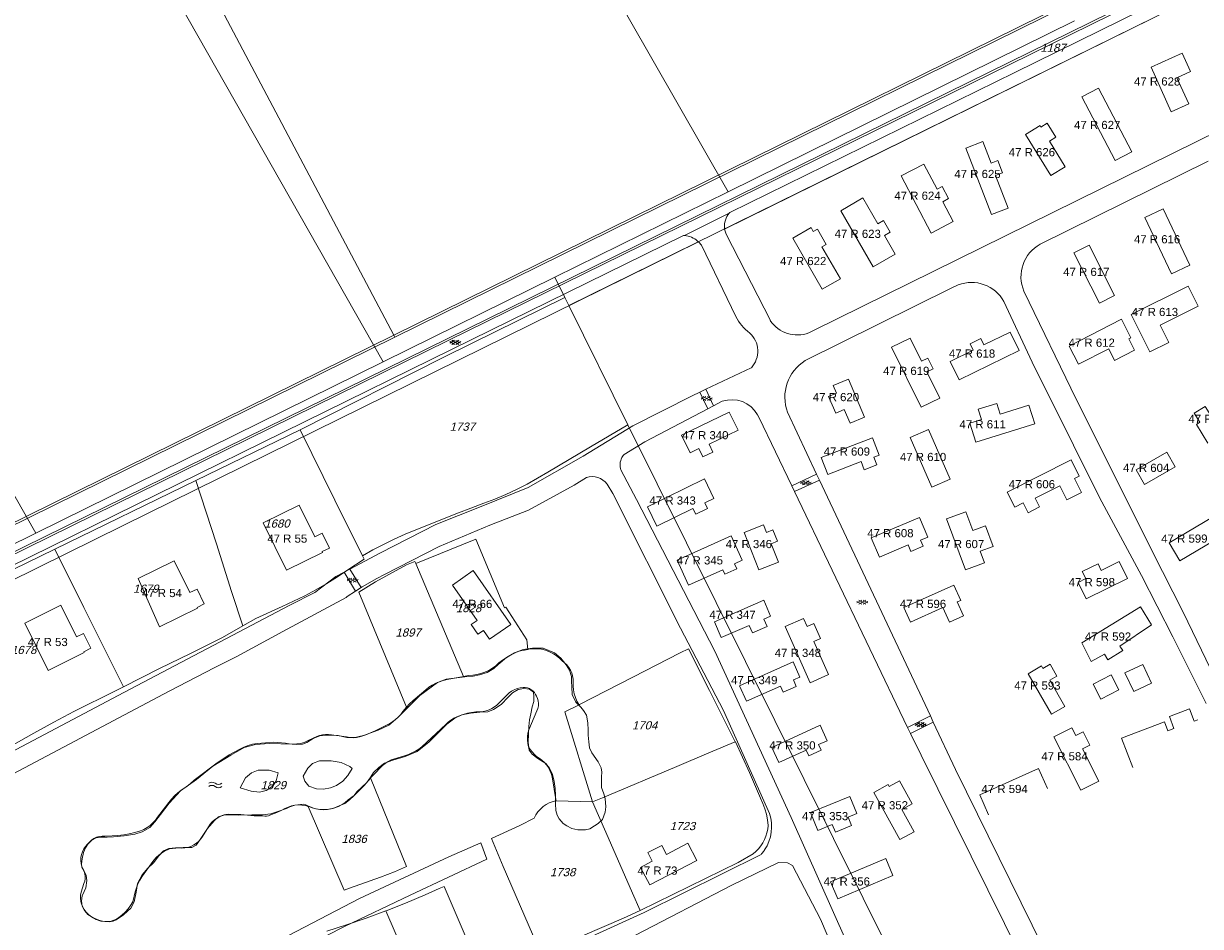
# Model space of a CAD drawing. Header units: metres. Extents: x 172462 to 175458, y 452773 to 455615.
# Tile 23 of 45: x 174239 to 174455, y 453500 to 453666. Entities that reach past the tile are written whole.
import ezdxf
from ezdxf.enums import TextEntityAlignment as Align

# ---------------------------------------------------------------- set-up
doc = ezdxf.new("R2010")
doc.units = ezdxf.units.M
doc.header["$MEASUREMENT"] = 0
for name, color, linetype, lineweight in [('BGT Ondergrond', 7, 'Continuous', 0), ('DKK ondergrond', 7, 'Continuous', 0), ('Meldgebied', 5, 'Continuous', 40)]:
    doc.layers.add(name, color=color, linetype=linetype, lineweight=lineweight)
doc.styles.add('Style-Arial', font='arial.ttf')
doc.styles.add('Style-arial I 0.26180', font='arial.shx', dxfattribs={"oblique": 15})

# ---------------------------------------------------------------- blocks, each defined once
blk = doc.blocks.new('BGT-296')
at = {"layer": 'BGT Ondergrond', "color": 140, "linetype": 'Continuous', "lineweight": 0, "extrusion": (0, 0, -1)}
for centre in [(0.04, -0.026), (0.04, -0.066)]:
    blk.add_arc(centre, 0.0608, 48.8879, 131.1121, dxfattribs=at)
at = {"layer": 'BGT Ondergrond', "color": 140, "linetype": 'Continuous', "lineweight": 0}
for centre in [(0.04, 0.066), (0.04, 0.026)]:
    blk.add_arc(centre, 0.0608, 228.8879, 311.1121, dxfattribs=at)
blk = doc.blocks.new('*U14')
at = {"layer": 'BGT Ondergrond', "color": 7, "linetype": 'Continuous', "lineweight": 0}
for p, q in [((0.057, -0.036), (-0.057, 0.036)), ((-0.052, 0.076), (0.026, 0.026)), ((-0.036, -0.005), (-0.029, 0.087)), ((-0.005, -0.068), (0.005, 0.068)), ((0.029, -0.087), (0.036, 0.005)), ((0.052, -0.076), (-0.026, -0.026))]:
    blk.add_line(p, q, dxfattribs=at)
blk = doc.blocks.new('BGT-270B')
at = {"layer": 'BGT Ondergrond', "color": 7, "linetype": 'Continuous', "lineweight": 0, "xscale": 0.7267220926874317, "yscale": 0.7267220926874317, "zscale": 0.7267220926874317, "rotation": 243.434948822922}
blk.add_blockref('*U14', (0, 0), dxfattribs=at)

msp = doc.modelspace()

# ---------------------------------------------------------------- linework, layer by layer
at = {"layer": 'BGT Ondergrond', "color": 7, "linetype": 'Continuous', "lineweight": 0, "flags": 128}
for points in [[(174234.82, 453744.88), (174307, 453608.39)], [(174367.77, 453627.87), (174520.77, 453703.3)], [(174487.8, 453697.62), (174307, 453608.39)], [(174307.18, 453608.04), (174488, 453697.27)], [(174145.3, 453523.01), (174190.43, 453545.31), (174235.57, 453567.29), (174316.98, 453607.37), (174420.31, 453658.2), (174490.26, 453692.68)], [(174490.08, 453693.04), (174420.13, 453658.55), (174316.8, 453607.73), (174235.4, 453567.64)], [(174368.62, 453630.77), (174368.73, 453630.89), (174421.08, 453656.63), (174491.03, 453691.12)], [(174498.23, 453665.52), (174384.2, 453609.28), (174383.25, 453608.81)], [(174456.61, 453640.36), (174425.76, 453625.09)], [(174360.43, 453626.7), (174368.62, 453630.77)], [(174360.43, 453626.7), (174360.25, 453626.72), (174317.75, 453605.81), (174236.34, 453565.72), (174191.2, 453543.75)], [(174367.74, 453628.09), (174367.77, 453627.87)], [(174376.18, 453611.08), (174368.04, 453626.92), (174367.77, 453627.85), (174367.77, 453627.87)], [(174257.32, 453573.42), (174362.99, 453625.51)], [(174362.99, 453625.51), (174362.82, 453625.67)], [(174362.99, 453625.51), (174363.01, 453625.49), (174363.2, 453625.3), (174363.37, 453625.1), (174363.53, 453624.89), (174369.85, 453611.8)], [(174382.58, 453603.71), (174409.54, 453617.06), (174410.69, 453617.63)], [(174422.75, 453616.47), (174432.38, 453596.62), (174440.92, 453579.52), (174446.23, 453568.79), (174452.08, 453557.33), (174457.83, 453545.41), (174459.72, 453541.14)], [(174419.07, 453614.55), (174424.3, 453603.44), (174431.85, 453588.16), (174436.62, 453578.52), (174444.36, 453564.24), (174450.12, 453552.96), (174456.24, 453540.68)], [(174307, 453608.39), (174177.18, 453544.36)], [(174177.36, 453544), (174307.18, 453608.04)], [(174307, 453608.39), (174307.18, 453608.04)], [(174372.68, 453602.39), (174364.35, 453598.44)], [(174364.35, 453598.44), (174363.21, 453597.9)], [(174365.74, 453595.39), (174364.35, 453598.44)], [(174363.21, 453597.9), (174361.8, 453597.22), (174350.91, 453591.73), (174341.78, 453586.12), (174331.66, 453580.4), (174323.08, 453576.88), (174314.75, 453573.61), (174304.56, 453568.39), (174298.9, 453565.37)], [(174363.21, 453597.9), (174364.72, 453594.85)], [(174365.74, 453595.39), (174367.35, 453596.23)], [(174348.91, 453585.89), (174349.02, 453586.07), (174349.14, 453586.24), (174349.3, 453586.43), (174353.11, 453588.76), (174364.72, 453594.85)], [(174364.72, 453594.85), (174365.74, 453595.39)], [(174373.83, 453593.75), (174374.11, 453593.16), (174380.1, 453580.68)], [(174384.68, 453582.83), (174379.34, 453594.2)], [(174398.14, 453455.7), (174404.44, 453459.94), (174406.26, 453461.21), (174400.69, 453473.75), (174390.26, 453496.67), (174380.02, 453519.77), (174366, 453550.33), (174351.6, 453578.16), (174348.72, 453583.62)], [(174300.99, 453561.99), (174301.22, 453562.14), (174303.88, 453563.66), (174305.29, 453564.41), (174315.35, 453569.57), (174324.62, 453573.47), (174331.77, 453576.22), (174340.13, 453580.84), (174342.4, 453582.22)], [(174346.19, 453581.01), (174347.25, 453579.27), (174359.66, 453554.53), (174367.58, 453539.43), (174376.03, 453520.51)], [(174384.68, 453582.83), (174380.1, 453580.68)], [(174380.6, 453579.65), (174385.19, 453581.75)], [(174385.19, 453581.75), (174384.68, 453582.83)], [(174405.57, 453538.43), (174385.19, 453581.75)], [(174380.1, 453580.68), (174380.6, 453579.65)], [(174380.6, 453579.65), (174401.4, 453536.32)], [(174135.68, 453513.3), (174147.19, 453518.99), (174257.32, 453573.42)], [(174297.88, 453564.83), (174296.36, 453564.02), (174292.5, 453561.11), (174287.9, 453558.78)], [(174298.9, 453565.37), (174297.88, 453564.83)], [(174297.88, 453564.83), (174299.96, 453561.31)], [(174300.99, 453561.99), (174298.9, 453565.37)], [(174299.96, 453561.31), (174300.99, 453561.99)], [(174225.83, 453521.85), (174265.75, 453542.96), (174274.13, 453547.3), (174278.19, 453549.32), (174286.62, 453553.95), (174298.27, 453560.19), (174298.47, 453560.33), (174299.96, 453561.31)], [(174287.9, 453558.78), (174257.42, 453542.75), (174225.1, 453525.63), (174218.47, 453521.29)], [(174259.31, 453504.28), (174259.67, 453506.04), (174259.9, 453507.64), (174260.81, 453509.2), (174261.85, 453510.44), (174262.86, 453511.41), (174263.84, 453512.68), (174264.68, 453513.63), (174265.66, 453514.08), (174266.93, 453514.18), (174268.33, 453514.25), (174269.93, 453514.25), (174270.71, 453514.67), (174271.42, 453515.68), (174271.91, 453516.46), (174272.79, 453517.76), (174274.06, 453519.19), (174274.81, 453519.85), (174275.85, 453520.27), (174277.12, 453520.27), (174278.55, 453520.2), (174280.93, 453520.24), (174282.82, 453520.27), (174284.41, 453520.43), (174285.88, 453520.89), (174287.31, 453521.38), (174287.9, 453521.73), (174288.84, 453522.03), (174290.41, 453522.19), (174290.83, 453522.09), (174291.32, 453521.86), (174292.42, 453521.41), (174293.43, 453521.21), (174294.77, 453521.21), (174295.97, 453521.47), (174296.98, 453521.9), (174297.99, 453522.32), (174298.84, 453523), (174299.72, 453523.79), (174300.24, 453524.44), (174301.12, 453525.32), (174302.06, 453526.19), (174302.65, 453527.07), (174303.3, 453528.05), (174304.24, 453528.93), (174305.28, 453529.71), (174306.85, 453530.3), (174309.09, 453530.95), (174311.31, 453531.89), (174313.46, 453533.59), (174315.15, 453535.28), (174316.75, 453536.91), (174318.21, 453538.01), (174319.48, 453538.63), (174321.08, 453538.93), (174322.8, 453539.12), (174324.27, 453539.19), (174325.34, 453539.61), (174326.74, 453540.52), (174328.04, 453541.89), (174328.79, 453542.67), (174329.87, 453543.29), (174330.91, 453543.45), (174331.92, 453543.35), (174332.67, 453542.77), (174332.76, 453541.99), (174332.73, 453541.07), (174332.44, 453540.1), (174332.15, 453538.83), (174331.92, 453537.69), (174331.79, 453536.45), (174331.75, 453535.21), (174331.66, 453533.55), (174331.85, 453532.12), (174332.41, 453531.37), (174333.45, 453530.62), (174334.95, 453529.65), (174335.6, 453528.8), (174336.15, 453527.66), (174336.48, 453526.39), (174336.67, 453525.09), (174336.7, 453523.82), (174336.7, 453522.29), (174336.8, 453521.02), (174337, 453520.2), (174337.36, 453519.49), (174338.14, 453518.67), (174338.82, 453518.25), (174339.73, 453517.76), (174340.84, 453517.5), (174342.21, 453517.47), (174342.99, 453517.7), (174343.9, 453518.22), (174344.52, 453518.67), (174345.33, 453519.36), (174345.85, 453520.72), (174345.95, 453521.7), (174345.85, 453523.26), (174345.59, 453524.11), (174345.17, 453525.25), (174345.14, 453526.36), (174345.17, 453527.2), (174345.2, 453528.08), (174345.07, 453528.9), (174344.55, 453529.97), (174343.38, 453531.63), (174342.96, 453532.58), (174342.86, 453533.65), (174342.73, 453534.89), (174342.73, 453535.8), (174342.63, 453537.17), (174342.4, 453538.53), (174341.85, 453539.41), (174341.36, 453540), (174340.42, 453540.94), (174339.8, 453542.38), (174339.7, 453543.78), (174339.67, 453544.75), (174339.63, 453545.63), (174339.28, 453546.8), (174338.66, 453547.78), (174337.71, 453549.02), (174336.51, 453550.03), (174334.42, 453550.87), (174332.5, 453550.87), (174330.75, 453550.61), (174329.15, 453549.99), (174327.69, 453549.15), (174326.15, 453547.88), (174325.41, 453547.1), (174324.17, 453546.41), (174322.74, 453545.99), (174321.57, 453545.7), (174320.07, 453545.6), (174318.57, 453545.44), (174316.62, 453545.18), (174315.02, 453544.56), (174311.76, 453542.18), (174309.42, 453539.77), (174307.76, 453538.14), (174306.1, 453536.71), (174304.11, 453535.77), (174301.44, 453534.79), (174299.59, 453534.4), (174298.41, 453534.43), (174296.79, 453534.82), (174294.93, 453534.89), (174293.43, 453534.76), (174292.2, 453534.27), (174291.02, 453533.55), (174290.21, 453533.23), (174289.17, 453533.16), (174288.32, 453533.23), (174284.12, 453533.36), (174281.58, 453533.19), (174279.5, 453532.61), (174277.09, 453531.21), (174273.77, 453529.19), (174270.74, 453526.75), (174267.81, 453524.63), (174265.76, 453522.39), (174264.16, 453520.33), (174263.14, 453518.93), (174262.18, 453517.94), (174260.81, 453517.13), (174259.43, 453516.7), (174257.47, 453516.41), (174255.49, 453516.18), (174254.35, 453516.15), (174253.17, 453516.12), (174252.34, 453516.02), (174251.53, 453515.61), (174250.8, 453514.88), (174250.37, 453514.18), (174250, 453513.32), (174249.74, 453512.13), (174249.66, 453511.19), (174249.72, 453510.61), (174250.06, 453510), (174250.47, 453509.09), (174250.64, 453508.18), (174250.44, 453506.86), (174250.1, 453506.18), (174249.79, 453505.35), (174249.64, 453504.44), (174249.77, 453503.49), (174250.21, 453502.65), (174250.82, 453501.96), (174251.58, 453501.41), (174252.31, 453501.02), (174253.17, 453500.71), (174253.94, 453500.63), (174254.72, 453500.61), (174255.47, 453500.73), (174255.99, 453500.96)], [(174405.57, 453538.43), (174401.4, 453536.32)], [(174406.11, 453537.27), (174405.57, 453538.43)], [(174401.4, 453536.32), (174401.94, 453535.2)], [(174401.94, 453535.2), (174406.11, 453537.27)], [(174410.19, 453528.6), (174406.11, 453537.27)], [(174401.94, 453535.2), (174403.85, 453531.21), (174428.36, 453481.74)], [(174290.37, 453527.37), (174290.67, 453526.43), (174291.41, 453525.52), (174292.78, 453525.03), (174294.12, 453524.93), (174295.39, 453525.23), (174296.49, 453525.65), (174297.67, 453526.4), (174298.58, 453527.47), (174299.36, 453528.77), (174298.9, 453529.1), (174297.34, 453529.85), (174295.52, 453530.14), (174293.37, 453530.14), (174292.1, 453529.69), (174291.19, 453528.84), (174290.37, 453527.37)], [(174278.78, 453525.23), (174280.83, 453524.58), (174282.36, 453524.41), (174283.54, 453524.71), (174284.77, 453525.49), (174285.42, 453526.46), (174285.75, 453527.93), (174284.12, 453528.45), (174282.1, 453528.42), (174280.87, 453527.99), (174279.76, 453527.05), (174278.78, 453525.23)], [(174432.27, 453483.69), (174410.19, 453528.6)], [(174287.98, 453494.67), (174297.98, 453499.71), (174309.99, 453505.46), (174324.09, 453512.12), (174323.01, 453515.11), (174317.1, 453512.51)], [(174375.11, 453513.78), (174374.91, 453513.49), (174374.69, 453513.21), (174374.58, 453513.08), (174374.47, 453512.94), (174352.99, 453502.28), (174343.44, 453497.96), (174330.53, 453492.12), (174320.35, 453488.17), (174309.8, 453484.14), (174309.62, 453484.06)], [(174317.1, 453512.51), (174300.73, 453504.87), (174286.27, 453497.31), (174285.87, 453497.09)], [(174351.39, 453498.15), (174369.1, 453507.33), (174377.7, 453511.46), (174379.32, 453511.45), (174380.25, 453510.94), (174385.39, 453501.05), (174394.51, 453479.62)], [(174255.99, 453500.96), (174257.33, 453501.84), (174258.73, 453503.11), (174259.31, 453504.28)]]:
    msp.add_lwpolyline(points, dxfattribs=at)
at = {"layer": 'BGT Ondergrond', "color": 7, "linetype": 'Continuous', "lineweight": 13, "flags": 128}
for points in [[(174450.87, 453655.69), (174453.34, 453656.81), (174451.82, 453660.18), (174446.11, 453657.6)], [(174446.11, 453657.6), (174449.81, 453649.42), (174453.05, 453650.89), (174450.87, 453655.69)], [(174436.46, 453653.76), (174433.38, 453652.15)], [(174433.38, 453652.15), (174439.49, 453640.47), (174442.57, 453642.08), (174436.46, 453653.76)], [(174427.44, 453644.02), (174428.61, 453644.74), (174427.04, 453647.3), (174425.89, 453646.6), (174425.72, 453646.89), (174423.06, 453645.26)], [(174418.85, 453638.19), (174417.96, 453640.46), (174416.74, 453639.99), (174415.2, 453643.97), (174412.08, 453642.76), (174416.83, 453630.54), (174419.87, 453631.72), (174417.55, 453637.69)], [(174423.06, 453645.26), (174427.7, 453637.7), (174430.33, 453639.32), (174427.44, 453644.02)], [(174407.76, 453635.68), (174406.81, 453635.18), (174404.37, 453639.82), (174400.21, 453637.63), (174405.74, 453627.11), (174409.77, 453629.24), (174407.84, 453632.9), (174408.92, 453633.47)], [(174417.55, 453637.69), (174418.85, 453638.19)], [(174408.92, 453633.47), (174407.76, 453635.68)], [(174396.95, 453629.42), (174395.93, 453628.83), (174393.17, 453633.59), (174389.11, 453631.24), (174395.07, 453620.96), (174399.09, 453623.29), (174397.12, 453626.68), (174398.19, 453627.29)], [(174448.35, 453631.59), (174444.94, 453629.98), (174449.85, 453619.62)], [(174449.85, 453619.62), (174453.26, 453621.24), (174448.35, 453631.59)], [(174398.19, 453627.29), (174396.95, 453629.42)], [(174385.66, 453624.62), (174386.42, 453625.06), (174384.81, 453627.88), (174384.05, 453627.45), (174383.66, 453628.13), (174380.32, 453626.22), (174385.69, 453616.8), (174389.04, 453618.71)], [(174389.04, 453618.71), (174385.66, 453624.62)], [(174434.74, 453624.91), (174431.94, 453623.5), (174436.61, 453614.25), (174439.41, 453615.66)], [(174439.41, 453615.66), (174434.74, 453624.91)], [(174454.76, 453613.72), (174452.92, 453617.39), (174442.48, 453612.17), (174445.91, 453605.31), (174449.38, 453607.04), (174447.79, 453610.23)], [(174447.79, 453610.23), (174454.76, 453613.72)], [(174442.02, 453607.7), (174442.4, 453607.9), (174440.66, 453611.29), (174431.06, 453606.36), (174432.77, 453603.02)], [(174420.21, 453608.95), (174415.41, 453606.6), (174414.83, 453607.77), (174412.87, 453606.81), (174413.44, 453605.63), (174409.18, 453603.55), (174410.85, 453600.14)], [(174410.85, 453600.14), (174421.89, 453605.53), (174420.21, 453608.95)], [(174398.46, 453606.18), (174403.86, 453595.14), (174407.28, 453596.81), (174404.92, 453601.62), (174406.1, 453602.19), (174405.13, 453604.16), (174403.96, 453603.59), (174401.88, 453607.85), (174398.46, 453606.18)], [(174432.77, 453603.02), (174438.33, 453605.88), (174439.42, 453603.74), (174443.08, 453605.62), (174442.02, 453607.7)], [(174390.52, 453600.3), (174387.71, 453599.1), (174388.3, 453597.71), (174386.86, 453597.1), (174388.18, 453594.03), (174389.75, 453594.7), (174390.82, 453592.19), (174393.49, 453593.33)], [(174393.49, 453593.33), (174390.52, 453600.3)], [(174370.24, 453590.9), (174368.64, 453594.22), (174359.88, 453590)], [(174423.66, 453595.52), (174418.39, 453593.89), (174417.78, 453595.83), (174414.37, 453594.77), (174414.95, 453592.89), (174412.82, 453592.23), (174413.91, 453588.72)], [(174413.91, 453588.72), (174424.73, 453592.08), (174423.66, 453595.52)], [(174457.07, 453593.64), (174456.05, 453595.3), (174454.01, 453594.04), (174455.04, 453592.37), (174454.43, 453591.99), (174456.54, 453588.55)], [(174359.88, 453590), (174361.43, 453586.77), (174363.04, 453587.54), (174363.76, 453586.02), (174365.6, 453586.91), (174364.91, 453588.34), (174370.24, 453590.9)], [(174395.19, 453585.98), (174396.15, 453586.35), (174394.92, 453589.52), (174385.53, 453585.9), (174386.73, 453582.79), (174392.85, 453585.15), (174393.43, 453583.66), (174395.74, 453584.55), (174395.19, 453585.98)], [(174405.25, 453591.05), (174401.87, 453589.57), (174405.85, 453580.47)], [(174405.85, 453580.47), (174409.23, 453581.94), (174405.25, 453591.05)], [(174424.82, 453578.4), (174429.33, 453580.69), (174430.63, 453578.12), (174433.34, 453579.49), (174432.05, 453582.04), (174432.91, 453582.47), (174431.41, 453585.45), (174419.67, 453579.51), (174421.06, 453576.77), (174422.61, 453577.56), (174423.52, 453575.76), (174425.62, 453576.82), (174424.82, 453578.4)], [(174450.53, 453584.2), (174448.99, 453586.88), (174443.35, 453583.63), (174444.9, 453580.95), (174450.53, 453584.2)], [(174364.17, 453577.55), (174365.82, 453578.36), (174364.07, 453581.95), (174353.58, 453576.83)], [(174289.65, 453577.14), (174283.03, 453573.87)], [(174283.03, 453573.87), (174287.32, 453565.17), (174293.94, 453568.43), (174293.86, 453568.61), (174295.18, 453569.26), (174293.84, 453571.99), (174292.51, 453571.33), (174289.65, 453577.14)], [(174353.58, 453576.83), (174355.31, 453573.28), (174361.95, 453576.53), (174362.47, 453575.47), (174364.66, 453576.54), (174364.17, 453577.55)], [(174403.77, 453570.68), (174405.1, 453571.24), (174403.58, 453574.86), (174394.71, 453571.13), (174396.2, 453567.61), (174401.47, 453569.83), (174401.97, 453568.64)], [(174415.72, 453573.36), (174413.35, 453572.49), (174412.09, 453575.92), (174408.56, 453574.63), (174412.01, 453565.24)], [(174459.34, 453571.64), (174457.38, 453574.94), (174449.44, 453570.23), (174451.4, 453566.93)], [(174376.33, 453570.06), (174377.49, 453570.52), (174376.66, 453572.61), (174375.45, 453572.13), (174374.89, 453573.52), (174371.34, 453572.11), (174374.07, 453565.26)], [(174412.01, 453565.24), (174415.52, 453566.53), (174414.73, 453568.67), (174417.12, 453569.55), (174415.72, 453573.36)], [(174369.61, 453566.38), (174371.01, 453567.01), (174369, 453571.49), (174359.08, 453567.05)], [(174374.07, 453565.26), (174377.67, 453566.69), (174376.33, 453570.06)], [(174401.97, 453568.64), (174404.23, 453569.6), (174403.77, 453570.68)], [(174451.4, 453566.93), (174459.34, 453571.64)], [(174266.68, 453566.91), (174260.03, 453563.66)], [(174260.03, 453563.66), (174263.94, 453554.81), (174270.93, 453558.19), (174270.86, 453558.34), (174272.19, 453558.99), (174270.86, 453561.72), (174269.53, 453561.07), (174266.68, 453566.91)], [(174359.08, 453567.05), (174361.15, 453562.43), (174367.47, 453565.27), (174367.84, 453564.45), (174370.03, 453565.43), (174369.61, 453566.38)], [(174440.23, 453566.77), (174436.97, 453565.16), (174436.37, 453566.38), (174433.46, 453564.95), (174434.11, 453563.64), (174432.7, 453562.95)], [(174432.7, 453562.95), (174434.2, 453559.93), (174441.76, 453563.67), (174440.23, 453566.77)], [(174321.59, 453565.12), (174317.77, 453562.46)], [(174317.77, 453562.46), (174322.3, 453555.95), (174321.22, 453555.2), (174322.45, 453553.43), (174323.47, 453554.14), (174324.61, 453552.5), (174328.49, 453555.2), (174321.59, 453565.12)], [(174410.52, 453559.35), (174411.14, 453559.64), (174409.87, 453562.46), (174400.72, 453558.34), (174401.94, 453555.64), (174407.88, 453558.32)], [(174374.97, 453556.21), (174376.22, 453556.76), (174374.97, 453559.66), (174365.91, 453555.73)], [(174407.88, 453558.32), (174409.09, 453555.62), (174411.68, 453556.78), (174410.52, 453559.35)], [(174245.83, 453558.74), (174239.2, 453555.46), (174243.51, 453546.76), (174250.14, 453550.05), (174250.06, 453550.21), (174251.35, 453550.86)], [(174251.35, 453550.86), (174250, 453553.57), (174248.71, 453552.93), (174245.83, 453558.74)], [(174446.21, 453555.17), (174444.18, 453558.47), (174433.41, 453551.86)], [(174365.91, 453555.73), (174367.17, 453552.83), (174372.3, 453555.05), (174372.9, 453553.67), (174375.57, 453554.83), (174374.97, 453556.21)], [(174384.16, 453552.09), (174385.39, 453552.64), (174384.17, 453555.37), (174382.96, 453554.83), (174382.28, 453556.34), (174378.88, 453554.82), (174383.48, 453544.52)], [(174433.41, 453551.86), (174435.08, 453548.39), (174437.55, 453549.75), (174438.17, 453548.73), (174440.91, 453550.41), (174440.4, 453551.24), (174446.21, 453555.17)], [(174383.48, 453544.52), (174386.87, 453546.03), (174384.16, 453552.09)], [(174380.4, 453545.02), (174381.6, 453545.56), (174380.35, 453548.35), (174370.54, 453543.97)], [(174427.51, 453544.99), (174428.83, 453545.75), (174427.59, 453547.91), (174426.25, 453547.14), (174425.99, 453547.59), (174423.53, 453546.17), (174427.81, 453538.72)], [(174441.32, 453546.33), (174442.92, 453542.9), (174446.21, 453544.43), (174444.61, 453547.86), (174441.32, 453546.33)], [(174370.54, 453543.97), (174371.82, 453541.1), (174378.06, 453543.88), (174378.56, 453542.77), (174380.94, 453543.83), (174380.4, 453545.02)], [(174427.81, 453538.72), (174430.29, 453540.14), (174427.51, 453544.99)], [(174440.19, 453543.2), (174438.78, 453545.94), (174435.46, 453544.23), (174436.88, 453541.49)], [(174436.88, 453541.49), (174440.19, 453543.2)], [(174454.7, 453537.7), (174454.04, 453537.45), (174453.19, 453539.7), (174449.47, 453538.3), (174450.29, 453536.11), (174449.17, 453535.69), (174448.56, 453537.31), (174440.7, 453534.36), (174442.75, 453528.93)], [(174385.03, 453533.14), (174386.63, 453533.87), (174385.34, 453536.69), (174376.47, 453532.62)], [(174433.51, 453532.38), (174434.87, 453533.07), (174433.66, 453535.48), (174432.29, 453534.79), (174431.56, 453536.23), (174428.25, 453534.57), (174433.18, 453524.75), (174436.51, 453526.42), (174433.51, 453532.38)], [(174376.47, 453532.62), (174377.75, 453529.84), (174382.75, 453532.13), (174383.24, 453531.06), (174385.5, 453532.11), (174385.03, 453533.14)], [(174427.09, 453525.11), (174425.45, 453528.76), (174414.63, 453523.92), (174416.26, 453520.27)], [(174400.34, 453521.21), (174402.23, 453522.25), (174399.88, 453526.5), (174398, 453525.46), (174397.81, 453525.82), (174395.16, 453524.35), (174399.95, 453515.68)], [(174390.46, 453519.82), (174392.07, 453520.47), (174390.8, 453523.61), (174383.57, 453520.69)], [(174383.57, 453520.69), (174384.9, 453517.39), (174387.56, 453518.47), (174388.13, 453517.06), (174391.09, 453518.26), (174390.46, 453519.82)], [(174399.95, 453515.68), (174402.59, 453517.14), (174400.34, 453521.21)], [(174356.22, 453514.63), (174353.66, 453513.3), (174354.49, 453511.7), (174352.34, 453510.58), (174354.01, 453507.38), (174362.65, 453511.87)], [(174362.65, 453511.87), (174361.01, 453515.02), (174357.08, 453512.98), (174356.22, 453514.63)], [(174398.7, 453509.08), (174397.39, 453512.2), (174387.24, 453507.94), (174388.55, 453504.82), (174398.7, 453509.08)]]:
    msp.add_lwpolyline(points, dxfattribs=at)
at = {"layer": 'BGT Ondergrond', "color": 7, "linetype": 'Continuous', "lineweight": 0, "extrusion": (0, 0, -1)}
for centre, radius, start, end in [((-174371.38, 453628.38), 3.65, 355.3575, 40.8834), ((-174359.96, 453622.36), 4.37, 96.1657, 130.798), ((-174377.6, 453615.71), 8.68, 306.9681, 333.2162)]:
    msp.add_arc(centre, radius, start, end, dxfattribs=at)
at = {"layer": 'BGT Ondergrond', "color": 7, "linetype": 'Continuous', "lineweight": 0}
for centre, radius, start, end in [((174428.99, 453619.13), 6.78, 118.4388, 203.1109), ((174413.11, 453611.28), 6.79, 28.7185, 110.892), ((174381.12, 453614.33), 5.92, 213.2846, 291.1133), ((174369.38, 453605.43), 4.49, 317.3771, 48.044), ((174386.78, 453596.97), 7.94, 121.9204, 200.4201), ((174369.1, 453591.11), 5.41, 29.1304, 108.861), ((174351.39, 453584.54), 2.82, 151.4595, 198.9504), ((174343.43, 453578.93), 3.45, 37.0202, 107.4135), ((174368.68, 453518.09), 7.74, 326.1937, 18.2851)]:
    msp.add_arc(centre, radius, start, end, dxfattribs=at)
at = {"layer": 'DKK ondergrond', "color": 6, "linetype": 'Continuous', "lineweight": 0, "flags": 128}
for points in [[(174184.85, 453956.35), (174280.91, 453787.66), (174368.4, 453634.72)], [(174123.88, 453921.77), (174224.97, 453744.35), (174305.05, 453603.47)], [(174062.07, 453886.78), (174161.84, 453711.56), (174241.24, 453571.98)], [(174339.17, 453613.8), (174466.23, 453676.42)], [(174368.4, 453634.72), (174432.03, 453666.11)], [(174336.58, 453619.02), (174368.4, 453634.72)], [(174305.05, 453603.47), (174336.58, 453619.02)], [(174336.58, 453619.02), (174338.43, 453615.29)], [(174289.78, 453590.98), (174315.96, 453604.23), (174321.31, 453606.82), (174338.43, 453615.29)], [(174338.43, 453615.29), (174339.17, 453613.8)], [(174339.17, 453613.8), (174350.02, 453591.93)], [(174241.24, 453571.98), (174305.05, 453603.47)], [(174335.29, 453583.21), (174343.11, 453587.87), (174350.02, 453591.93)], [(174350.02, 453591.93), (174403.99, 453483.23), (174473.55, 453343.29), (174497.62, 453294.2)], [(174270.66, 453581.67), (174289.78, 453590.98)], [(174301.25, 453567.85), (174296.16, 453578.09), (174289.78, 453590.98)], [(174323.53, 453577.5), (174325.57, 453578.27), (174327.58, 453579.12), (174329.56, 453580.04), (174331.51, 453581.03), (174333.42, 453582.09), (174335.29, 453583.21)], [(174244.73, 453569.04), (174270.66, 453581.67)], [(174270.66, 453581.67), (174274.43, 453570.05), (174277.22, 453561.3), (174279.29, 453554.94)], [(174309.08, 453571.83), (174314.13, 453573.84), (174318.88, 453575.74), (174321.14, 453576.6), (174323.53, 453577.5)], [(174176.2, 453539.89), (174190.42, 453546.91), (174241.24, 453571.98)], [(174301.25, 453567.85), (174303.17, 453568.92), (174305.12, 453569.94), (174307.09, 453570.91), (174309.08, 453571.83)], [(174322.1, 453570.9), (174311.03, 453566.42)], [(174331.61, 453550.64), (174331.47, 453552.4), (174327.57, 453558.42), (174327.32, 453558.29), (174322.1, 453570.9)], [(174221.84, 453557.9), (174244.73, 453569.04)], [(174244.73, 453569.04), (174250.07, 453558.34), (174257.33, 453543.78)], [(174301.58, 453567.19), (174301.25, 453567.85)], [(174298.55, 453565.24), (174301.58, 453567.19)], [(174303.63, 453563.08), (174309.34, 453566.17)], [(174309.34, 453566.17), (174310.86, 453566.81)], [(174311.03, 453566.42), (174310.86, 453566.81)], [(174311.03, 453566.42), (174319.84, 453545.68)], [(174286.5, 453558.53), (174288.6, 453559.48), (174290.66, 453560.5), (174292.69, 453561.59), (174294.68, 453562.74), (174296.64, 453563.96), (174298.55, 453565.24)], [(174300.6, 453561.17), (174303.63, 453563.08)], [(174300.6, 453561.17), (174309.31, 453540.03)], [(174279.29, 453554.94), (174281.69, 453556.29), (174286.5, 453558.53)], [(174257.33, 453543.78), (174263.94, 453547.1), (174269.67, 453549.9), (174275.53, 453552.84), (174279.29, 453554.94)], [(174331.61, 453550.64), (174331.03, 453550.51)], [(174337.91, 453548.51), (174337.43, 453549.01), (174336.9, 453549.44), (174336.33, 453549.83), (174335.72, 453550.15), (174335.08, 453550.41), (174334.42, 453550.6), (174333.75, 453550.72), (174333.06, 453550.77), (174332.38, 453550.75), (174331.69, 453550.66), (174331.61, 453550.64)], [(174341.03, 453540.47), (174341.12, 453540.51), (174350.93, 453545.54), (174359.64, 453550), (174361.12, 453550.77), (174364.97, 453543.1), (174369.7, 453533.64)], [(174329.06, 453549.88), (174328.33, 453549.53), (174327.62, 453549.12), (174326.95, 453548.67), (174326.3, 453548.17)], [(174331.03, 453550.51), (174330.51, 453550.42), (174330.01, 453550.29), (174329.53, 453550.11), (174329.06, 453549.88)], [(174339.94, 453544.62), (174339.93, 453545.19), (174339.85, 453545.76), (174339.69, 453546.31), (174339.45, 453546.84), (174339.15, 453547.33), (174338.79, 453547.78), (174338.37, 453548.18), (174337.91, 453548.51)], [(174326.3, 453548.17), (174325.73, 453547.65), (174325.11, 453547.19), (174324.45, 453546.79), (174323.75, 453546.46), (174323.02, 453546.2), (174322.27, 453546.01), (174321.5, 453545.89), (174320.73, 453545.85)], [(174316.78, 453545.08), (174316.07, 453544.92), (174315.38, 453544.7), (174314.71, 453544.42), (174314.07, 453544.08), (174313.46, 453543.69), (174312.89, 453543.24)], [(174319.84, 453545.68), (174316.78, 453545.08)], [(174320.73, 453545.85), (174319.84, 453545.68)], [(174341.03, 453540.47), (174341, 453540.52), (174340.64, 453541.14), (174340.36, 453541.8), (174340.14, 453542.48), (174340, 453543.19), (174339.93, 453543.9), (174339.94, 453544.62)], [(174248.24, 453539.22), (174255.88, 453543.05), (174257.33, 453543.78)], [(174312.89, 453543.24), (174310.55, 453541.27)], [(174325.95, 453540.42), (174327.76, 453542.25)], [(174327.76, 453542.25), (174328.17, 453542.64), (174328.63, 453542.97), (174329.12, 453543.24), (174329.65, 453543.45), (174330.2, 453543.59), (174330.76, 453543.66)], [(174330.76, 453543.66), (174331.16, 453543.65), (174331.54, 453543.57), (174331.91, 453543.43), (174332.26, 453543.24), (174332.57, 453543), (174332.84, 453542.71), (174333.06, 453542.38), (174333.23, 453542.02)], [(174333.23, 453542.02), (174333.42, 453541.61), (174333.55, 453541.17), (174333.6, 453540.71), (174333.58, 453540.26), (174333.48, 453539.81), (174333.31, 453539.38)], [(174309.31, 453540.03), (174309.25, 453539.95), (174308.67, 453539.23)], [(174310.55, 453541.27), (174309.88, 453540.64), (174309.31, 453540.03)], [(174322.86, 453539.17), (174323.42, 453539.22), (174323.98, 453539.34), (174324.51, 453539.52), (174325.03, 453539.76), (174325.51, 453540.07), (174325.95, 453540.42)], [(174343.5, 453522.61), (174338.45, 453539.14), (174341.03, 453540.47)], [(174240.86, 453535.27), (174244.53, 453537.27), (174248.24, 453539.22)], [(174308.67, 453539.23), (174308.27, 453538.7), (174307.83, 453538.21), (174307.34, 453537.77), (174306.82, 453537.37), (174306.26, 453537.02)], [(174316.54, 453536.84), (174317, 453537.27), (174317.5, 453537.65), (174318.03, 453537.99), (174318.59, 453538.28), (174319.17, 453538.52), (174319.77, 453538.7)], [(174319.77, 453538.7), (174320.53, 453538.9), (174321.3, 453539.05), (174322.08, 453539.14), (174322.86, 453539.17)], [(174333.31, 453539.38), (174331.8, 453535.88)], [(174306.26, 453537.02), (174303.61, 453535.69), (174301.87, 453534.95)], [(174312.18, 453532.73), (174316.54, 453536.84)], [(174331.8, 453535.88), (174331.65, 453535.26), (174331.57, 453534.64), (174331.56, 453534), (174331.62, 453533.37), (174331.76, 453532.76)], [(174236.21, 453532.64), (174240.86, 453535.27)], [(174281.88, 453533.37), (174281.07, 453533.2), (174280.26, 453532.96), (174279.47, 453532.68), (174278.71, 453532.33)], [(174287.14, 453533.41), (174284.96, 453533.57), (174281.88, 453533.37)], [(174291.17, 453533.81), (174290.53, 453533.56), (174289.86, 453533.38), (174289.18, 453533.28), (174288.5, 453533.25), (174287.81, 453533.29), (174287.14, 453533.41)], [(174292.34, 453534.4), (174291.17, 453533.81)], [(174295.56, 453534.97), (174295.01, 453535.01), (174294.46, 453535), (174293.91, 453534.93), (174293.37, 453534.81), (174292.85, 453534.63), (174292.34, 453534.4)], [(174298.34, 453534.58), (174295.56, 453534.97)], [(174301.87, 453534.95), (174301.31, 453534.73), (174300.73, 453534.57), (174300.13, 453534.47), (174299.53, 453534.44), (174298.93, 453534.48), (174298.34, 453534.58)], [(174369.7, 453533.64), (174364.9, 453531.61), (174358.99, 453529.13), (174345.34, 453523.39), (174343.5, 453522.61)], [(174352.26, 453502.69), (174370.28, 453511.47), (174373, 453513.07), (174373.52, 453513.51), (174373.99, 453513.99), (174374.41, 453514.52), (174374.78, 453515.08), (174375.1, 453515.68), (174375.36, 453516.3), (174375.56, 453516.94), (174375.7, 453517.6), (174375.77, 453518.27), (174375.65, 453519.31), (174375.44, 453520.34), (174375.17, 453521.35), (174374.82, 453522.33), (174374.39, 453523.29), (174372.35, 453528.03), (174369.78, 453533.67), (174369.7, 453533.64)], [(174278.71, 453532.33), (174276.77, 453531.29), (174274.57, 453529.79), (174270.33, 453526.62)], [(174307.77, 453530.72), (174309, 453531.09)], [(174309, 453531.09), (174309.68, 453531.32), (174310.34, 453531.61), (174310.98, 453531.94), (174311.6, 453532.31), (174312.18, 453532.73)], [(174331.76, 453532.76), (174332.06, 453532.26), (174332.4, 453531.79), (174332.8, 453531.37), (174333.24, 453530.99), (174333.71, 453530.66)], [(174302.73, 453527.02), (174303.2, 453527.54), (174304.92, 453529.28)], [(174304.92, 453529.28), (174305.42, 453529.69), (174305.97, 453530.04), (174306.54, 453530.34), (174307.15, 453530.56), (174307.77, 453530.72)], [(174333.71, 453530.66), (174334.2, 453530.3), (174334.65, 453529.89), (174335.05, 453529.43), (174335.4, 453528.93), (174335.68, 453528.4), (174335.91, 453527.84), (174336.07, 453527.25)], [(174298.64, 453522.97), (174299.74, 453523.82), (174301.56, 453525.66), (174302.71, 453526.99), (174302.73, 453527.02)], [(174302.73, 453527.02), (174309.34, 453510.73)], [(174336.07, 453527.25), (174336.76, 453523.08), (174336.84, 453522.8)], [(174267.95, 453524.8), (174267.32, 453524.29), (174266.73, 453523.73), (174266.18, 453523.14), (174265.68, 453522.5)], [(174270.33, 453526.62), (174269.58, 453525.95), (174268.79, 453525.35), (174267.95, 453524.8)], [(174265.68, 453522.5), (174263.61, 453519.83)], [(174292, 453521.51), (174292.69, 453521.33), (174293.39, 453521.22), (174294.1, 453521.19), (174294.82, 453521.23), (174295.52, 453521.34), (174296.2, 453521.53), (174296.87, 453521.79), (174297.5, 453522.12), (174298.09, 453522.51), (174298.64, 453522.97)], [(174335.57, 453522.44), (174334.98, 453522.13), (174334.43, 453521.75), (174333.93, 453521.3), (174333.49, 453520.8), (174333.11, 453520.25), (174332.79, 453519.66)], [(174336.68, 453522.81), (174336.1, 453522.61), (174335.57, 453522.44)], [(174336.84, 453522.8), (174336.68, 453522.81)], [(174343.5, 453522.61), (174336.84, 453522.8)], [(174343.5, 453522.61), (174346.82, 453515.08), (174350.86, 453505.88), (174352.26, 453502.69)], [(174272.98, 453518.02), (174273.29, 453518.5), (174273.67, 453518.94), (174274.09, 453519.33), (174274.56, 453519.66), (174275.07, 453519.94), (174275.6, 453520.15), (174276.16, 453520.29), (174276.73, 453520.36)], [(174276.73, 453520.36), (174278.88, 453520.28), (174281.33, 453520.04), (174283.03, 453520.06)], [(174284.26, 453520.17), (174285.53, 453520.65), (174286.44, 453521.09)], [(174286.44, 453521.09), (174287, 453521.42), (174287.59, 453521.68), (174288.2, 453521.88), (174288.84, 453522), (174289.49, 453522.05), (174290.13, 453522.03), (174290.77, 453521.93), (174291.26, 453521.79)], [(174297.9, 453506.4), (174291.26, 453521.79)], [(174291.26, 453521.79), (174291.4, 453521.75), (174292, 453521.51)], [(174263.61, 453519.83), (174263.21, 453519.27), (174262.75, 453518.75), (174262.24, 453518.29), (174261.68, 453517.89), (174261.08, 453517.55), (174260.45, 453517.28)], [(174283.03, 453520.06), (174283.34, 453520.02), (174283.65, 453520.02), (174283.96, 453520.07), (174284.26, 453520.17)], [(174332.79, 453519.66), (174330.16, 453518.3), (174324.94, 453515.88), (174327.09, 453510.76), (174334.07, 453494.65), (174337.7, 453496.27), (174349.23, 453501.27)], [(174253.93, 453516.34), (174253.41, 453516.34), (174252.89, 453516.26), (174252.38, 453516.11), (174251.91, 453515.89), (174251.47, 453515.59), (174251.08, 453515.24), (174250.75, 453514.83)], [(174255.3, 453516.39), (174253.93, 453516.34)], [(174260.45, 453517.28), (174259.44, 453516.98), (174258.42, 453516.75), (174257.39, 453516.57), (174256.34, 453516.45), (174255.3, 453516.39)], [(174267.5, 453514.15), (174268.07, 453514.11), (174268.64, 453514.15), (174269.2, 453514.26), (174269.74, 453514.45), (174270.26, 453514.7), (174270.74, 453515.01), (174271.17, 453515.39), (174271.55, 453515.81), (174271.87, 453516.28)], [(174271.87, 453516.28), (174272.98, 453518.02)], [(174250.75, 453514.83), (174250.38, 453514.43), (174250.07, 453513.97), (174249.82, 453513.47), (174249.64, 453512.95), (174249.54, 453512.4), (174249.52, 453511.85), (174249.57, 453511.3), (174249.7, 453510.76), (174249.9, 453510.25)], [(174264.9, 453513.57), (174265.8, 453514.02), (174267.5, 453514.15)], [(174261.16, 453509.49), (174262.95, 453511.91)], [(174262.95, 453511.91), (174263.37, 453512.4), (174263.84, 453512.84), (174264.35, 453513.23), (174264.9, 453513.57)], [(174249.9, 453510.25), (174250.1, 453509.83), (174250.24, 453509.4), (174250.3, 453508.94), (174250.3, 453508.48), (174250.23, 453508.03), (174250.09, 453507.6)], [(174259.5, 453506.11), (174259.72, 453506.84), (174260, 453507.54), (174260.33, 453508.22), (174260.72, 453508.87), (174261.16, 453509.49)], [(174298.84, 453506.74), (174304.58, 453508.82), (174307.12, 453509.8), (174309.34, 453510.73)], [(174250.09, 453507.6), (174249.55, 453506.03)], [(174249.55, 453506.03), (174249.48, 453505.48), (174249.47, 453504.92), (174249.54, 453504.37), (174249.67, 453503.83), (174249.88, 453503.31), (174250.15, 453502.83), (174250.48, 453502.38), (174250.86, 453501.97), (174251.3, 453501.62), (174251.77, 453501.33), (174252.28, 453501.11)], [(174259.06, 453504.23), (174259.5, 453506.11)], [(174298.84, 453506.74), (174297.9, 453506.4)], [(174315.35, 453506.68), (174312.75, 453505.53), (174309.18, 453504.04), (174305.58, 453502.62), (174305.53, 453502.61)], [(174316.26, 453507.08), (174315.35, 453506.68)], [(174323.4, 453490.38), (174316.26, 453507.08)], [(174256.5, 453501.39), (174257.12, 453501.85), (174257.69, 453502.37), (174258.21, 453502.95), (174258.67, 453503.57), (174259.06, 453504.23)], [(174252.28, 453501.11), (174252.5, 453501.04)], [(174252.5, 453501.04), (174252.99, 453500.84), (174253.5, 453500.7), (174254.02, 453500.64), (174254.55, 453500.64), (174255.07, 453500.73), (174255.58, 453500.88), (174256.06, 453501.1), (174256.5, 453501.39)], [(174305.53, 453502.61), (174301.95, 453501.28), (174298.3, 453500.01), (174294.72, 453498.85)], [(174305.53, 453502.61), (174312.58, 453486.28)], [(174349.23, 453501.27), (174352.26, 453502.69)]]:
    msp.add_lwpolyline(points, dxfattribs=at)
at = {"layer": 'Meldgebied'}
msp.add_rational_spline([(173886.48, 454940.1), (173810.66, 454919.59), (173735.88, 454895.58), (173559.06, 454831.42), (173382.23, 454767.25), (173335.51, 454752.28), (173297.91, 454720.75), (173118.26, 454570.12), (172938.61, 454419.49), (172892.93, 454381.19), (172869.45, 454326.4), (172868.91, 454325.14), (172868.37, 454323.89), (172831.65, 454238.2), (172859.99, 454149.4), (172864.32, 454135.82), (172868.66, 454122.25), (172882.72, 454078.19), (172911.6, 454042.08), (172988.36, 453946.14), (173065.12, 453850.19), (173127.84, 453771.79), (173227.37, 453758.55), (173396.88, 453662.15), (173566.39, 453565.75), (173645.01, 453555.29), (173715.29, 453592.07), (174010.54, 453746.62), (174305.79, 453901.16), (174311.32, 453912.56), (174316.86, 453923.96), (174363.66, 454020.32), (174326.18, 454120.66), (174295.84, 454201.89), (174265.51, 454283.12), (174258.12, 454302.89), (174254.16, 454323.62), (174225.24, 454474.75), (174196.33, 454625.88), (174183.22, 454694.4), (174207.49, 454759.81), (174234.51, 454832.64), (174261.53, 454905.48), (174241.08, 454927.44), (174220.63, 454949.4), (174119.41, 455040.82), (173987.76, 455005.2), (173937.12, 454972.65), (173886.48, 454940.1)], [1, 0.99973656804, 1, 1, 1, 0.981280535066, 1, 1, 1, 0.972729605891, 1, 1, 1, 0.936980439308, 1, 1, 1, 0.983319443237, 1, 1, 1, 0.92795740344, 1, 1, 1, 0.953173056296, 1, 1, 1, 1, 1, 0.919180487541, 1, 1, 1, 0.996456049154, 1, 1, 1, 0.963201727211, 1, 1, 1, 1, 1, 0.877857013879, 1, 1, 1], degree=2, knots=[0, 0, 0, 0.045455, 0.045455, 0.090909, 0.090909, 0.136364, 0.136364, 0.181818, 0.181818, 0.227273, 0.227273, 0.272727, 0.272727, 0.318182, 0.318182, 0.363636, 0.363636, 0.409091, 0.409091, 0.454545, 0.454545, 0.5, 0.5, 0.545455, 0.545455, 0.590909, 0.590909, 0.613636, 0.613636, 0.636364, 0.636364, 0.681818, 0.681818, 0.727273, 0.727273, 0.772727, 0.772727, 0.818182, 0.818182, 0.863636, 0.863636, 0.886364, 0.886364, 0.909091, 0.909091, 0.954545, 0.954545, 1, 1, 1], dxfattribs=at)

# ---------------------------------------------------------------- block references
at = {"layer": 'BGT Ondergrond', "color": 7, "linetype": 'Continuous', "lineweight": 0, "xscale": 15, "yscale": 15, "zscale": 15}
for name, p in [('BGT-270B', (174318.3, 453607.05)), ('BGT-270B', (174364.48, 453596.75)), ('BGT-270B', (174382.69, 453581.24)), ('BGT-270B', (174299.44, 453563.35)), ('BGT-270B', (174393.08, 453559.31)), ('BGT-270B', (174403.78, 453536.82)), ('BGT-296', (174274.2, 453525.74))]:
    msp.add_blockref(name, p, dxfattribs=at)

# ---------------------------------------------------------------- texts
at = {"layer": 'BGT Ondergrond', "color": 7, "linetype": 'Continuous', "lineweight": 0, "style": 'Style-Arial'}
for s, p in [('47 R 628', (174447.23, 453655)), ('47 R 627', (174436.22, 453647)), ('47 R 626', (174424.22, 453642)), ('47 R 625', (174414.23, 453638)), ('47 R 624', (174403.21, 453634)), ('47 R 623', (174392.23, 453627)), ('47 R 616', (174447.22, 453626)), ('47 R 622', (174382.21, 453622)), ('47 R 617', (174434.22, 453620)), ('47 R 613', (174446.82, 453612.64)), ('47 R 612', (174435.21, 453607)), ('47 R 618', (174413.23, 453605)), ('47 R 619', (174401.14, 453601.82)), ('47 R 620', (174388.23, 453597)), ('47 R 603', (174457.23, 453593)), ('47 R 611', (174415.17, 453592)), ('47 R 340', (174364.23, 453590)), ('47 R 609', (174390.23, 453587)), ('47 R 610', (174404.23, 453586)), ('47 R 604', (174445.21, 453584)), ('47 R 606', (174424.22, 453581)), ('47 R 343', (174358.23, 453578)), ('47 R 608', (174398.23, 453572)), ('47 R 55', (174287.44, 453571)), ('47 R 346', (174372.22, 453570)), ('47 R 607', (174411.22, 453570)), ('47 R 599', (174452.23, 453571)), ('47 R 345', (174363.23, 453567)), ('47 R 598', (174435.23, 453563)), ('47 R 54', (174264.41, 453561)), ('47 R 66', (174321.43, 453559)), ('47 R 596', (174404.22, 453559)), ('47 R 347', (174369.22, 453557)), ('47 R 53', (174243.44, 453552)), ('47 R 592', (174438.21, 453553)), ('47 R 348', (174381.23, 453550)), ('47 R 349', (174373.23, 453545)), ('47 R 593', (174425.23, 453544)), ('47 R 350', (174380.23, 453533)), ('47 R 584', (174430.21, 453531)), ('47 R 594', (174419.21, 453525)), ('47 R 352', (174397.21, 453522)), ('47 R 353', (174386.23, 453520)), ('47 R 73', (174355.44, 453510)), ('47 R 356', (174390.22, 453508))]:
    msp.add_text(s, height=1.5, dxfattribs=at).set_placement(p, align=Align.MIDDLE_CENTER)
at = {"layer": 'DKK ondergrond', "color": 6, "linetype": 'Continuous', "lineweight": 0, "style": 'Style-arial I 0.26180', "oblique": 15}
for s, p in [('1187', (174428.1, 453661.19)), ('1737', (174319.6, 453591.57)), ('1680', (174285.55, 453573.77)), ('1679', (174261.45, 453561.8)), ('1828', (174320.75, 453558.23)), ('1897', (174309.64, 453553.75)), ('1678', (174239.02, 453550.54)), ('1704', (174353.09, 453536.69)), ('1829', (174284.87, 453525.7)), ('1723', (174360.04, 453518.18)), ('1836', (174299.72, 453515.83)), ('1738', (174338.03, 453509.71))]:
    msp.add_text(s, height=1.5, dxfattribs=at).set_placement(p, align=Align.MIDDLE_CENTER)

doc.saveas('drawing.dxf')
